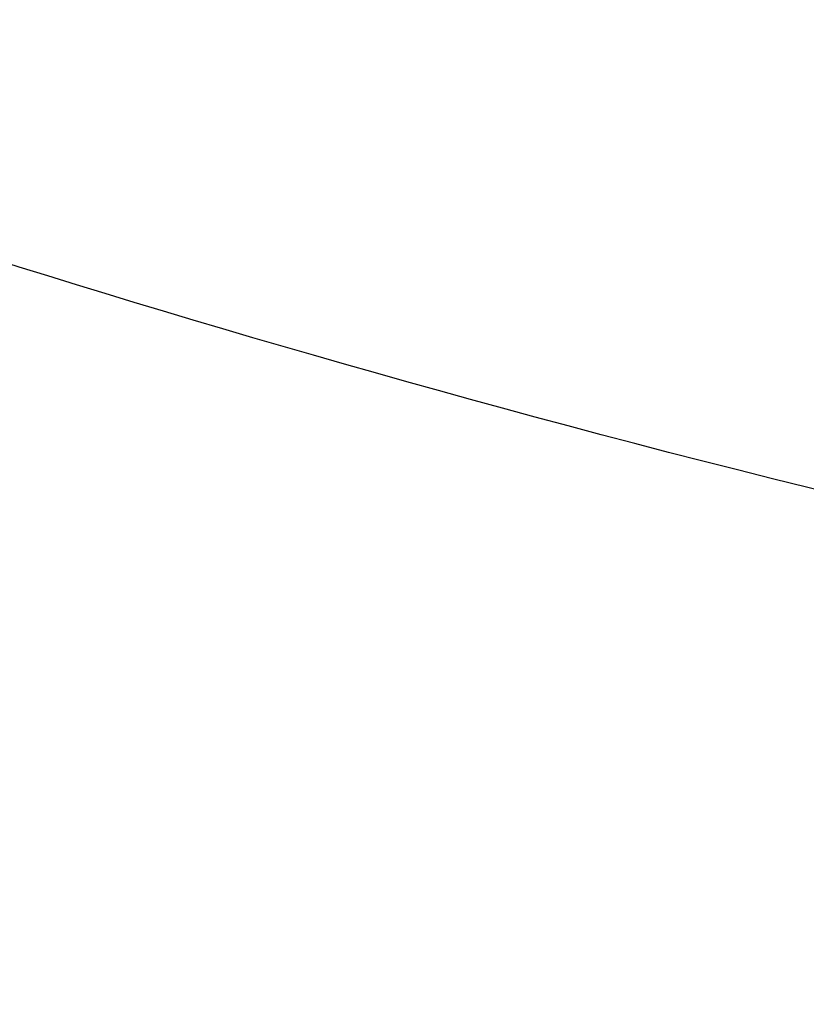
# Model space of a CAD drawing. Header units: millimetres. Extents: x -761 to -147, y -807 to -217.
# Tile 103 of 256: x -687.9265 to -687.901, y -672.9094 to -672.8775. Entities that reach past the tile are written whole.
import ezdxf

# ---------------------------------------------------------------- set-up
doc = ezdxf.new("R2010")
doc.units = ezdxf.units.MM
doc.layers.add('Calque 17', color=7, linetype='Continuous', true_color=0x343231)

msp = doc.modelspace()

# ---------------------------------------------------------------- linework, layer by layer
at = {"layer": 'Calque 17'}
for points, weights in [([(-639.515528, -672.893627, -1.08622), (-687.949125, -672.911992, -2.571756), (-687.949394, -672.497395, -49.990585)], [1, 0.718097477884, 1]), ([(-639.513469, -673.140956, -1.088237), (-687.947551, -673.290284, -2.573122), (-687.948932, -672.878082, -49.992644)], [1, 0.718092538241, 1])]:
    msp.add_rational_spline(points, weights, degree=2, dxfattribs=at)
msp.add_open_spline([(-687.948932, -672.878082, -49.992644), (-687.946413, -673.628329, -49.996562), (-687.928808, -675.132509, -50.004249), (-687.868303, -677.252137, -50.014664), (-687.779053, -679.255588, -50.024067), (-687.693547, -680.71988, -50.030783), (-687.619661, -681.804291, -50.035634), (-687.551829, -682.728312, -50.039757), (-687.447029, -684.01868, -50.045419), (-687.292551, -685.675858, -50.052496), (-687.034838, -688.086555, -50.062455), (-686.726321, -690.500344, -50.071988), (-686.366942, -692.913252, -50.081125), (-686.071818, -694.723051, -50.087807), (-685.751681, -696.530021, -50.094331), (-685.287337, -698.955288, -50.102821), (-684.771158, -701.375476, -50.11093), (-684.204877, -703.781493, -50.118664), (-683.755454, -705.578442, -50.124281), (-683.282643, -707.362803, -50.129721), (-682.288547, -710.9171, -50.140221), (-681.197157, -714.352246, -50.149547), (-680.037149, -717.619728, -50.157794), (-679.467063, -719.167372, -50.161554), (-678.842633, -720.799822, -50.165406), (-678.15454, -722.525211, -50.169313), (-677.213739, -724.792675, -50.174268), (-675.976923, -727.607144, -50.18001), (-674.400633, -730.939568, -50.186176), (-672.732533, -734.226306, -50.191621), (-671.267222, -736.925863, -50.195563), (-670.043501, -739.072483, -50.198353), (-668.820122, -741.150375, -50.200835), (-667.262742, -743.677692, -50.203447), (-665.296596, -746.686458, -50.205873), (-663.217169, -749.685019, -50.207556), (-661.041057, -752.645055, -50.208459), (-658.774557, -755.556288, -50.208545), (-656.821432, -757.925678, -50.207917), (-655.220661, -759.787231, -50.206991), (-654.002733, -761.164827, -50.206086), (-652.762608, -762.528928, -50.20497), (-650.263891, -765.202825, -50.202344), (-647.675169, -767.787145, -50.198667), (-645.032745, -770.251156, -50.19397), (-643.693282, -771.46735, -50.19142), (-642.322982, -772.677404, -50.188642), (-640.45921, -774.278257, -50.184622), (-638.081108, -776.235231, -50.179048), (-635.182716, -778.489265, -50.171503), (-632.207596, -780.674158, -50.163118), (-629.673361, -782.428421, -50.155408), (-627.618984, -783.787825, -50.148811), (-626.065202, -784.785456, -50.143639), (-624.492224, -785.764717, -50.138249), (-621.31068, -787.685003, -50.127055), (-618.200804, -789.415303, -50.115373), (-615.213802, -790.950921, -50.103392), (-613.861368, -791.629303, -50.097895), (-611.788745, -792.637713, -50.089333), (-608.997503, -793.923963, -50.077388), (-606.188055, -795.125515, -50.064844), (-603.760314, -796.105382, -50.053676), (-601.304467, -797.051744, -50.042137), (-594.748453, -799.407488, -50.010351), (-586.421187, -801.759343, -49.966215), (-576.723129, -803.641819, -49.908812), (-567.074605, -804.961997, -49.847364), (-559.814404, -805.354487, -49.795285), (-555.027112, -805.354681, -49.757431)], degree=3, knots=[-130.189799, -130.189799, -130.189799, -130.189799, -128.777928, -127.366058, -126.211884, -125.057711, -124.621972, -124.186233, -123.314755, -122.187627, -121.060499, -118.782372, -117.643309, -116.504246, -115.348619, -114.192992, -111.881739, -110.727281, -109.572823, -108.416353, -107.259884, -102.658091, -101.699927, -100.741762, -99.586218, -98.428574, -97.27093, -94.9762, -92.68147, -90.382525, -88.083579, -86.922602, -85.761624, -83.561413, -81.361203, -79.053671, -76.746138, -74.45425, -72.162362, -71.011347, -69.860333, -68.707281, -67.55423, -63.014298, -61.891185, -60.768072, -59.621288, -58.474503, -56.175147, -53.875791, -51.574921, -49.274051, -48.120677, -46.967304, -45.806306, -44.645309, -40.014786, -39.174689, -38.334593, -37.180806, -34.87237, -32.587139, -31.459302, -29.96935, -27.661148, -18.426036, -13.800605, -9.175288, -0.207718, -0.207718, -0.207718, -0.207718], dxfattribs=at)

doc.saveas('drawing.dxf')
